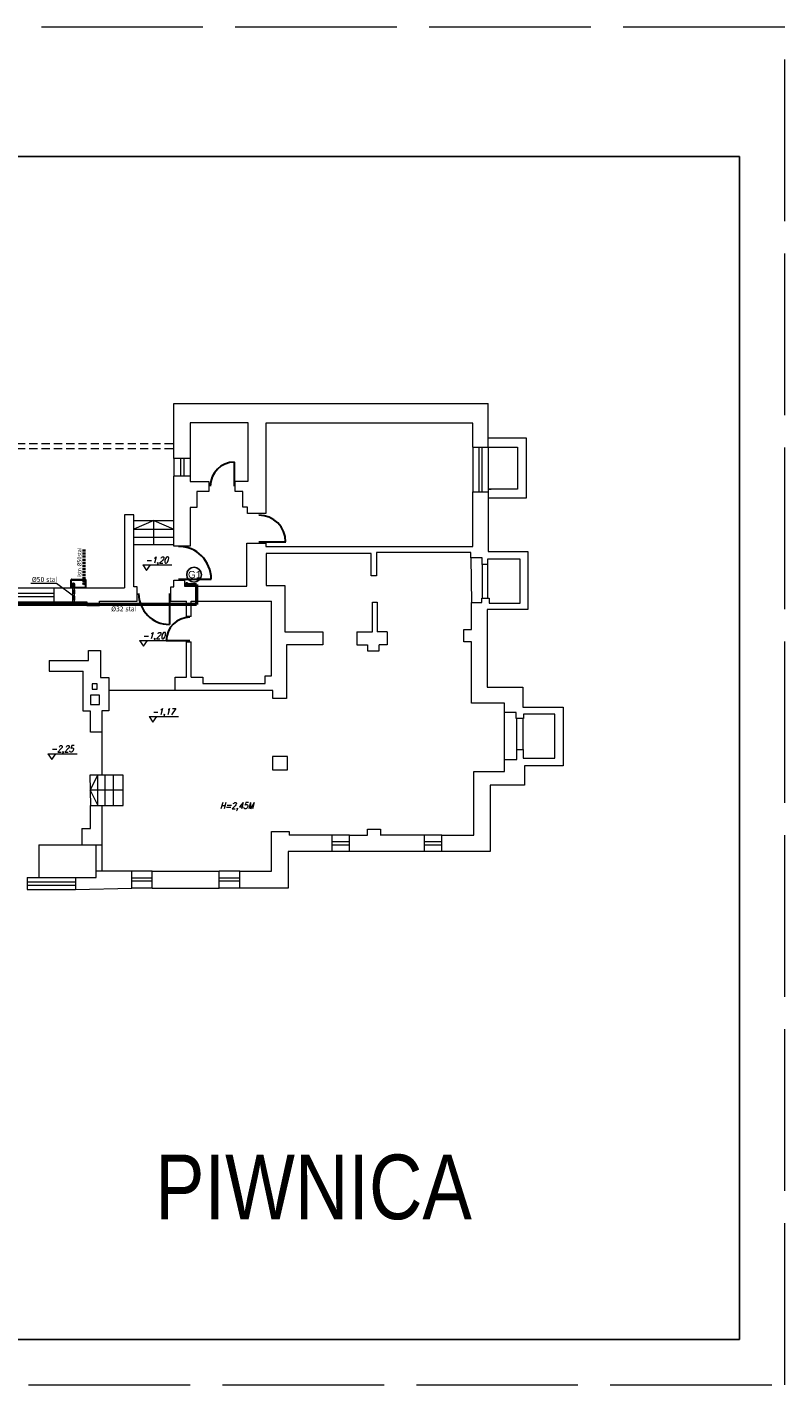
# Model space of a CAD drawing. Extents: x 34439 to 126910, y -74890 to 17912.
# Tile 6 of 144: x 47177 to 49521, y -28011 to -23811. Entities that reach past the tile are written whole.
import ezdxf
from ezdxf.enums import TextEntityAlignment as Align

# ---------------------------------------------------------------- set-up
doc = ezdxf.new("R2010")
doc.units = 0
doc.header["$MEASUREMENT"] = 0
doc.linetypes.add('DASHED', pattern=[19.05, 12.7, -6.35])
doc.linetypes.add('Przekrojowa', pattern=[600, 500, -100])
for name, color, linetype, lineweight in [('_konstrukcja', 96, 'Continuous', 20), ('_stolarka', 82, 'Continuous', 30), ('A-ARM', 1, 'Continuous', 15), ('inst-gaz-rury', 50, 'Continuous', 50), ('inst. - C.O. - opis', 2, 'Continuous', 9), ('urzadzenia', 6, 'Continuous', 15), ('WYMIARKI', 10, 'Continuous', 13)]:
    doc.layers.add(name, color=color, linetype=linetype, lineweight=lineweight)
doc.layers.add('symbole', color=7, linetype='Continuous')
doc.layers.add('urządzenia', color=140, linetype='Continuous')
doc.styles.add('Arial narrow', font='ARIALN.TTF')
doc.styles.add('GENERATED_STYLE_1', font='ARIAL.TTF')
doc.styles.add('ROMANS', font='SIMPLEX.SHX', dxfattribs={"width": 0.85, "oblique": 15, "height": 16})
doc.styles.get("Standard").update_dxf_attribs({"font": 'ARIALN.TTF'})

msp = doc.modelspace()

# ---------------------------------------------------------------- hatches: boundary and pattern name
at = {"layer": 'inst-gaz-rury', "linetype": 'Continuous'}
h = msp.add_hatch(color=256, dxfattribs=at)
h.paths.add_polyline_path([(47323.3, -25533.2, 0.414214), (47320.3, -25530.2), (47320.3, -25533.2)])
h.paths.add_polyline_path([(47320.3, -25533.2), (47320.3, -25530.2, 1), (47320.3, -25536.2, 0.414214), (47323.3, -25533.2)])
h = msp.add_hatch(color=256, dxfattribs=at)
h.paths.add_polyline_path([(47322.5, -25533.2, 0.414214), (47320.3, -25531), (47320.3, -25533.2)])
h.paths.add_polyline_path([(47320.3, -25533.2), (47320.3, -25531, 1), (47320.3, -25535.5, 0.414214), (47322.5, -25533.2)])
h = msp.add_hatch(color=256, dxfattribs=at)
h.paths.add_polyline_path([(47322.5, -25533.2, 0.414214), (47320.3, -25531), (47320.3, -25533.2)])
h.paths.add_polyline_path([(47320.3, -25533.2), (47320.3, -25531, 1), (47320.3, -25535.5, 0.414214), (47322.5, -25533.2)])
h = msp.add_hatch(color=256, dxfattribs=at)
h.paths.add_polyline_path([(47355.8, -25533.2, 0.414214), (47352.8, -25530.2), (47352.8, -25533.2)])
h.paths.add_polyline_path([(47352.8, -25533.2), (47352.8, -25530.2, 1), (47352.8, -25536.2, 0.414214), (47355.8, -25533.2)])
h = msp.add_hatch(color=256, dxfattribs=at)
h.paths.add_polyline_path([(47355, -25533.2, 0.414214), (47352.8, -25531), (47352.8, -25533.2)])
h.paths.add_polyline_path([(47352.8, -25533.2), (47352.8, -25531, 1), (47352.8, -25535.5, 0.414214), (47355, -25533.2)])
h = msp.add_hatch(color=256, dxfattribs=at)
h.paths.add_polyline_path([(47355, -25533.2, 0.414214), (47352.8, -25531), (47352.8, -25533.2)])
h.paths.add_polyline_path([(47352.8, -25533.2), (47352.8, -25531, 1), (47352.8, -25535.5, 0.414214), (47355, -25533.2)])
h = msp.add_hatch(color=256, dxfattribs=at)
h.paths.add_polyline_path([(47668.4, -25535.2, 0.420252), (47670.7, -25537.4), (47670.7, -25535.2)])
h.paths.add_polyline_path([(47672.9, -25535.2, 0.408201), (47670.7, -25532.9), (47670.7, -25535.2)])
h.paths.add_polyline_path([(47670.7, -25535.2), (47670.7, -25532.9, 0.417728), (47668.4, -25535.2)])
msp.add_hatch(color=256, dxfattribs=at).paths.add_polyline_path([(47670.7, -25535.2), (47670.7, -25537.4, 0.409454), (47672.9, -25535.2, 0.001073), (47672.9, -25535.2)])
h = msp.add_hatch(color=256, dxfattribs=at)
h.paths.add_polyline_path([(47323.3, -25597.6, 0.414214), (47320.3, -25594.6), (47320.3, -25597.6)])
h.paths.add_polyline_path([(47320.3, -25597.6), (47320.3, -25594.6, 1), (47320.3, -25600.6, 0.414214), (47323.3, -25597.6)])
h = msp.add_hatch(color=256, dxfattribs=at)
h.paths.add_polyline_path([(47322.5, -25597.6, 0.414214), (47320.3, -25595.3), (47320.3, -25597.6)])
h.paths.add_polyline_path([(47320.3, -25597.6), (47320.3, -25595.3, 1), (47320.3, -25599.8, 0.414214), (47322.5, -25597.6)])
h = msp.add_hatch(color=256, dxfattribs=at)
h.paths.add_polyline_path([(47322.5, -25597.6, 0.414214), (47320.3, -25595.3), (47320.3, -25597.6)])
h.paths.add_polyline_path([(47320.3, -25597.6), (47320.3, -25595.3, 1), (47320.3, -25599.8, 0.414214), (47322.5, -25597.6)])

# ---------------------------------------------------------------- linework, layer by layer
at = {"color": 62, "linetype": 'Przekrojowa', "lineweight": 18}
for p, q in [((49521.4, -23811.4), (43581.4, -23811.4)), ((49521.4, -28011.4), (49521.4, -23811.4)), ((43581.4, -28011.4), (49521.4, -28011.4)), ((43581.4, -28011.4), (49521.4, -28011.4))]:
    msp.add_line(p, q, dxfattribs=at)
at = {"linetype": 'Continuous'}
for p, q in [((49381.4, -24211.4), (43721.4, -24211.4)), ((49381.4, -27871.4), (49381.4, -24211.4)), ((43721.4, -27871.4), (49381.4, -27871.4)), ((43721.4, -27871.4), (49381.4, -27871.4))]:
    msp.add_line(p, q, dxfattribs=at)
at = {"layer": '_konstrukcja', "ltscale": 50}
for p, q in [((47631.6, -25145.9), (47631.6, -24975.6)), ((47631.6, -24975.6), (48603.2, -24975.6)), ((48603.2, -25111), (48603.2, -24975.6)), ((47861.1, -25035.6), (47681.5, -25035.6)), ((47681.5, -25035.6), (47681.5, -25145.9)), ((47861.1, -25215.8), (47861.1, -25035.6)), ((48555.7, -25036), (47916.1, -25036)), ((47916.1, -25036), (47916.1, -25316.2)), ((48555.7, -25111), (48555.7, -25036)), ((48555.7, -25111), (48603.2, -25111)), ((48555.7, -25111), (48555.7, -25249.2)), ((48574.4, -25111), (48574.4, -25249.2)), ((48584.4, -25111), (48584.4, -25249.2)), ((48722.5, -25083), (48603.2, -25083)), ((48603.2, -25111), (48603.2, -25249.2)), ((48603.2, -25111), (48694.3, -25111)), ((48694.3, -25111), (48694.3, -25240.9)), ((48722.5, -25267.2), (48722.5, -25083)), ((47681.5, -25145.9), (47631.6, -25145.9)), ((47631.6, -25145.9), (47631.6, -25200.6)), ((47651.6, -25145.9), (47651.6, -25200.6)), ((47661.6, -25145.9), (47661.6, -25200.6)), ((47681.5, -25145.9), (47681.5, -25200.6)), ((47630.7, -25416.8), (47630.7, -25200.6)), ((47681.5, -25200.6), (47631.6, -25200.6)), ((47681.5, -25200.6), (47681.5, -25217.3)), ((47681.5, -25217.3), (47739.7, -25217.3)), ((47739.7, -25217.3), (47739.7, -25247.9)), ((47821.4, -25247.6), (47821.4, -25215.8)), ((47821.4, -25215.8), (47861.1, -25215.8)), ((48694.3, -25240.9), (48603.2, -25240.9)), ((48603.2, -25240.9), (48612.6, -25240.9)), ((47739.7, -25247.9), (47701.9, -25247.9)), ((47701.9, -25247.9), (47701.9, -25297.4)), ((47844.9, -25247.6), (47821.4, -25247.6)), ((47844.9, -25296.6), (47844.9, -25247.6)), ((48555.7, -25418.3), (48555.7, -25249.2)), ((48555.7, -25249.2), (48603.2, -25249.2)), ((48603.2, -25249.2), (48603.2, -25433.9)), ((48603.2, -25267.2), (48722.5, -25267.2)), ((47507.1, -25319.7), (47478.6, -25319.7)), ((47478.6, -25319.7), (47478.6, -25545.5)), ((47507.1, -25542.5), (47507.1, -25319.7)), ((47701.9, -25297.4), (47681.3, -25297.4)), ((47681.3, -25297.4), (47681.3, -25416.8)), ((47859.3, -25296.6), (47844.9, -25296.6)), ((47859.3, -25316.2), (47859.3, -25296.6)), ((47916.1, -25316.2), (47859.3, -25316.2)), ((47507.1, -25337.9), (47630.7, -25337.9)), ((47568.9, -25337.9), (47507.1, -25364.7)), ((47507.1, -25364.7), (47630.7, -25364.7)), ((47568.9, -25412.2), (47568.9, -25337.9)), ((47568.9, -25337.9), (47630.7, -25364.7)), ((47507.1, -25389.2), (47630.7, -25389.2)), ((47857.1, -25540.8), (47857.1, -25407.7)), ((47857.1, -25407.7), (47915.6, -25407.7)), ((47915.6, -25407.7), (47915.6, -25418.3)), ((47507.1, -25412.2), (47630.7, -25412.2)), ((47681.3, -25416.8), (47630.7, -25416.8)), ((47915.6, -25418.3), (48555.7, -25418.3)), ((48242.1, -25439.3), (47917, -25439.3)), ((47917, -25439.3), (47917, -25538.3)), ((48242.1, -25508.8), (48242.1, -25439.3)), ((48549.5, -25436.3), (48257.7, -25436.3)), ((48257.7, -25436.3), (48257.7, -25508.8)), ((48549.5, -25452.6), (48549.5, -25436.3)), ((48603.2, -25433.9), (48726.4, -25433.9)), ((48726.4, -25433.9), (48726.4, -25613.4)), ((48585, -25452.6), (48549.5, -25452.6)), ((48549.5, -25452.6), (48552.5, -25591.5)), ((48585, -25474), (48585, -25452.6)), ((48602, -25474), (48585, -25474)), ((48585, -25474), (48585, -25577.5)), ((48702.5, -25457), (48602, -25457)), ((48602, -25457), (48602, -25474)), ((48602, -25474), (48602, -25577.5)), ((48702.5, -25593.7), (48702.5, -25457)), ((47630.8, -25542.5), (47630.8, -25522.3)), ((47630.8, -25522.3), (47664.5, -25522.3)), ((47664.5, -25522.3), (47664.5, -25540.8)), ((48257.7, -25508.8), (48242.1, -25508.8)), ((47141.4, -25545.5), (47259.6, -25545.5)), ((47141.4, -25562.3), (47259.6, -25562.3)), ((47141.4, -25572.3), (47259.6, -25572.3)), ((47259.6, -25545.5), (47259.6, -25589.1)), ((47259.6, -25545.5), (47478.6, -25545.5)), ((47517.7, -25542.5), (47507.1, -25542.5)), ((47517.7, -25586.8), (47517.7, -25542.5)), ((47622.1, -25586.8), (47622.1, -25542.5)), ((47622.1, -25542.5), (47630.8, -25542.5)), ((47664.5, -25540.8), (47857.1, -25540.8)), ((47917, -25538.3), (47974.7, -25538.3)), ((47974.7, -25538.3), (47974.7, -25681.7)), ((48584.3, -25591.5), (48584.3, -25577.5)), ((48584.3, -25577.5), (48606.4, -25577.5)), ((48606.4, -25577.5), (48606.4, -25593.7)), ((47141.4, -25589.1), (47259.6, -25589.1)), ((47259.6, -25589.1), (47362.1, -25589.1)), ((47362.1, -25589.1), (47362.1, -25600.6)), ((47362.1, -25600.6), (47401.3, -25600.6)), ((47401.3, -25600.6), (47401.3, -25586.8)), ((47401.3, -25586.8), (47517.7, -25586.8)), ((47622.1, -25586.8), (47670.5, -25586.8)), ((47670.5, -25634.3), (47670.5, -25586.8)), ((47685.2, -25634.3), (47685.2, -25586.8)), ((47685.2, -25586.8), (47932.9, -25586.8)), ((47932.9, -25817.8), (47932.9, -25586.8)), ((48245.9, -25681.7), (48245.9, -25590)), ((48245.9, -25590), (48260.5, -25590)), ((48260.5, -25590), (48260.5, -25682.3)), ((48552.5, -25675), (48552.5, -25591.5)), ((48552.5, -25591.5), (48584.3, -25591.5)), ((48726.4, -25613.4), (48600.8, -25613.4)), ((48600.8, -25613.4), (48600.8, -25853.3)), ((48606.4, -25593.7), (48702.5, -25593.7)), ((47685.2, -25634.3), (47670.5, -25634.3)), ((47974.7, -25681.7), (48092.3, -25681.7)), ((48092.3, -25681.7), (48092.3, -25722.3)), ((48197.2, -25681.7), (48197.2, -25722.3)), ((48197.2, -25681.7), (48245.9, -25681.7)), ((48291.1, -25681.7), (48260.5, -25681.7)), ((48260.5, -25682.3), (48260.5, -25682.3)), ((48291.1, -25681.7), (48291.1, -25722.3)), ((48528.8, -25713.4), (48528.8, -25675)), ((48528.8, -25675), (48552.5, -25675)), ((47367.4, -25770.5), (47367.4, -25739.7)), ((47367.4, -25739.7), (47404.3, -25739.7)), ((47404.3, -25739.7), (47404.3, -25823.3)), ((47670.5, -25822.3), (47670.5, -25712.6)), ((47670.5, -25712.6), (47685.2, -25712.6)), ((47685.2, -25822.3), (47685.2, -25712.6)), ((48092.3, -25722.3), (47979.3, -25722.3)), ((47979.3, -25722.3), (47979.3, -25888.6)), ((48197.2, -25722.3), (48230.1, -25722.3)), ((48230.1, -25722.3), (48230.1, -25740.5)), ((48230.1, -25740.5), (48266.5, -25740.5)), ((48266.5, -25740.5), (48266.5, -25722.3)), ((48291.1, -25722.3), (48266.5, -25722.3)), ((48552.3, -25713.4), (48528.8, -25713.4)), ((48552.3, -25903.1), (48552.3, -25713.4)), ((47245.6, -25770.5), (47245.6, -25803.8)), ((47245.6, -25770.5), (47367.4, -25770.5)), ((47245.6, -25803.8), (47351.2, -25803.8)), ((47351.2, -25927), (47351.2, -25803.8)), ((47404.3, -25823.3), (47430.6, -25823.3)), ((47430.6, -25823.3), (47430.6, -25926.3)), ((47635, -25863.7), (47635, -25822.3)), ((47635, -25822.3), (47670.5, -25822.3)), ((47685.2, -25822.3), (47721, -25822.3)), ((47721, -25822.3), (47721, -25841.4)), ((47913.6, -25841.4), (47913.6, -25817.8)), ((47913.6, -25817.8), (47932.9, -25817.8)), ((47635, -25863.7), (47430.6, -25863.7)), ((47937.7, -25863.7), (47635, -25863.7)), ((47721, -25841.4), (47913.6, -25841.4)), ((47937.7, -25888.6), (47937.7, -25863.7)), ((48600.8, -25853.3), (48710.6, -25853.3)), ((48710.6, -25853.3), (48710.6, -25914.8)), ((47979.3, -25888.6), (47937.7, -25888.6)), ((48654.3, -25903.1), (48552.3, -25903.1)), ((48654.3, -25931.1), (48654.3, -25903.1)), ((47373.4, -25927), (47351.2, -25927)), ((47373.4, -25992.8), (47373.4, -25927)), ((47430.6, -25926.3), (47408.1, -25926.3)), ((47408.1, -25926.3), (47408.1, -25992.8)), ((48689.8, -25931.1), (48654.3, -25931.1)), ((48654.3, -26077.4), (48654.3, -25931.1)), ((48689.8, -25950.4), (48689.8, -25931.1)), ((48712.7, -25950.4), (48689.8, -25950.4)), ((48692, -26046.4), (48692, -25950.4)), ((48710.6, -25914.8), (48835.9, -25914.8)), ((48711.9, -26046.4), (48711.9, -25950.4)), ((48810.2, -25936.3), (48712.7, -25936.3)), ((48712.7, -25936.3), (48712.7, -25950.4)), ((48810.2, -26073), (48810.2, -25936.3)), ((48835.9, -25914.8), (48835.9, -26096.8)), ((47408.1, -25992.8), (47373.4, -25992.8)), ((47408.1, -25992.8), (47408.1, -26125.1)), ((48654.3, -26114.4), (48654.3, -26077.4)), ((48654.3, -26077.4), (48692, -26077.4)), ((48692, -26077.4), (48692, -26046.4)), ((48692, -26046.4), (48711.9, -26046.4)), ((48711.9, -26046.4), (48711.9, -26073)), ((48711.9, -26073), (48810.2, -26073)), ((48558.8, -26311.3), (48558.8, -26114.4)), ((48558.8, -26114.4), (48654.3, -26114.4)), ((48835.9, -26096.8), (48716.5, -26096.8)), ((48716.5, -26096.8), (48716.5, -26155.9)), ((47474.1, -26125.1), (47371.7, -26125.1)), ((47371.7, -26125.1), (47373.7, -26219.5)), ((47372.7, -26172.3), (47395.9, -26125.1)), ((47395.9, -26219.5), (47395.9, -26125.1)), ((47419, -26219.5), (47419, -26125.1)), ((47444.7, -26219.5), (47444.7, -26125.1)), ((47474.1, -26219.5), (47474.1, -26125.1)), ((48716.5, -26155.9), (48610.1, -26155.9)), ((48610.1, -26155.9), (48610.1, -26361.6)), ((47474.1, -26172.3), (47372.7, -26172.3)), ((47372.7, -26172.3), (47395.9, -26219.5)), ((47373.7, -26290.7), (47373.7, -26219.5)), ((47373.7, -26219.5), (47408.2, -26219.5)), ((47373.7, -26219.5), (47382.3, -26219.5)), ((47408.2, -26219.5), (47408.2, -26340.9)), ((47408.2, -26219.5), (47474.1, -26219.5)), ((47346.2, -26290.7), (47346.2, -26340.9)), ((47346.2, -26290.7), (47373.7, -26290.7)), ((47933.5, -26422.2), (47933.5, -26299.7)), ((47933.5, -26299.7), (47988.4, -26299.7)), ((47988.4, -26299.7), (47988.4, -26311.3)), ((48121.5, -26311.3), (47988.4, -26311.3)), ((48121.5, -26361.6), (48121.5, -26311.3)), ((48174.6, -26311.3), (48121.5, -26311.3)), ((48174.6, -26331.5), (48121.5, -26331.5)), ((48174.6, -26361.6), (48174.6, -26311.3)), ((48174.6, -26311.3), (48230, -26311.3)), ((48230, -26311.3), (48230, -26292.3)), ((48230, -26292.3), (48270.6, -26292.3)), ((48270.6, -26292.3), (48270.6, -26311.7)), ((48406.7, -26311.3), (48270.6, -26311.3)), ((48406.7, -26361.6), (48406.7, -26311.3)), ((48459.8, -26311.3), (48406.7, -26311.3)), ((48459.8, -26331.5), (48406.7, -26331.5)), ((48459.8, -26361.6), (48459.8, -26311.3)), ((48459.8, -26311.3), (48558.8, -26311.3)), ((47213.8, -26340.9), (47213.8, -26442.1)), ((47213.8, -26340.9), (47346.2, -26340.9)), ((47346.2, -26340.9), (47408.2, -26340.9)), ((47390.2, -26340.9), (47390.2, -26422.2)), ((47408.2, -26340.9), (47408.2, -26422.2)), ((48121.5, -26361.6), (47984.8, -26361.6)), ((47984.8, -26361.6), (47984.8, -26475.4)), ((48174.6, -26341.5), (48121.5, -26341.5)), ((48174.6, -26361.6), (48121.5, -26361.6)), ((48406.7, -26361.6), (48174.6, -26361.6)), ((48459.8, -26341.5), (48406.7, -26341.5)), ((48459.8, -26361.6), (48406.7, -26361.6)), ((48610.1, -26361.6), (48459.8, -26361.6)), ((47177.6, -26442.1), (47177.6, -26479)), ((47177.6, -26442.1), (47326.8, -26442.1)), ((47177.6, -26455.5), (47326.8, -26455.5)), ((47326.8, -26442.1), (47326.8, -26479)), ((47326.8, -26442.1), (47390.9, -26442.1)), ((47390.9, -26442.1), (47390.9, -26422.2)), ((47501, -26422.2), (47390.9, -26422.2)), ((47501, -26475.4), (47501, -26422.2)), ((47564.6, -26422.2), (47501, -26422.2)), ((47564.6, -26443.8), (47501, -26443.8)), ((47564.6, -26453.8), (47501, -26453.8)), ((47564.6, -26475.4), (47564.6, -26422.2)), ((47564.6, -26422.2), (47771.7, -26422.2)), ((47771.7, -26475.4), (47771.7, -26422.2)), ((47835.2, -26422.2), (47771.7, -26422.2)), ((47835.2, -26443.8), (47771.7, -26443.8)), ((47835.2, -26453.8), (47771.7, -26453.8)), ((47835.2, -26475.4), (47835.2, -26422.2)), ((47835.2, -26422.2), (47933.5, -26422.2)), ((47177.6, -26465.5), (47326.8, -26465.5)), ((47177.6, -26479), (47326.8, -26479)), ((47326.8, -26479), (47501, -26475.4)), ((47564.6, -26475.4), (47501, -26475.4)), ((47564.6, -26475.4), (47771.7, -26475.4)), ((47835.2, -26475.4), (47771.7, -26475.4)), ((47984.8, -26475.4), (47835.2, -26475.4))]:
    msp.add_line(p, q, dxfattribs=at)
at = {"layer": '_konstrukcja', "linetype": 'DASHED', "ltscale": 2}
for p, q in [((47031.3, -25099.7), (47631.6, -25099.7)), ((47031.3, -25114.7), (47631.6, -25114.7))]:
    msp.add_line(p, q, dxfattribs=at)
at = {"layer": '_konstrukcja', "ltscale": 50}
for points in [[(47378.1, -25859.3), (47394, -25859.3), (47394, -25843.1), (47378.1, -25843.1)], [(47373.8, -25906.9), (47401.2, -25906.9), (47401.2, -25877.5), (47373.8, -25877.5)], [(47936.3, -26108.5), (47982.9, -26108.5), (47982.9, -26067.9), (47936.3, -26067.9)]]:
    msp.add_lwpolyline(points, close=True, dxfattribs=at)
at = {"layer": '_stolarka', "linetype": 'ByBlock', "ltscale": 50}
for p, q in [((47818.5, -25231.7), (47818.5, -25157.1)), ((47894.3, -25403.8), (47977.2, -25403.8)), ((47645.5, -25518.9), (47746.7, -25518.9)), ((47617.7, -25563.8), (47617.7, -25659.2)), ((47681.1, -25710.1), (47607.7, -25710.1))]:
    msp.add_line(p, q, dxfattribs=at)
for centre, radius, start, end in [((47818.5, -25231.7), 74.6, 90, 180), ((47894.3, -25403.8), 82.8, 0, 90), ((47645.5, -25518.9), 101.3, 0, 90), ((47617.7, -25563.8), 95.4, 180, 270), ((47681.1, -25710.1), 73.4, 90, 180)]:
    msp.add_arc(centre, radius, start, end, dxfattribs=at)
at = {"layer": 'inst-gaz-rury', "linetype": 'DASHED', "ltscale": 0.5}
msp.add_line((47352.4, -25427.1), (47352.4, -25535.1), dxfattribs=at)
at = {"layer": 'inst-gaz-rury', "linetype": 'DASHED'}
msp.add_line((47320.3, -25533.2), (47320.3, -25597.6), dxfattribs=at)
at = {"layer": 'inst-gaz-rury', "ltscale": 50}
for p, q in [((47670.6, -25535.2), (47700.8, -25535.2)), ((47700.8, -25535.2), (47700.8, -25597.6)), ((47320.3, -25597.6), (46993.9, -25597.6)), ((47700.8, -25597.6), (47320.3, -25597.6))]:
    msp.add_line(p, q, dxfattribs=at)
at = {"layer": 'inst-gaz-rury', "linetype": 'Continuous', "lineweight": 20}
for centre, radius in [((47320.3, -25533.2), 3.01), ((47320.3, -25533.2), 2.25), ((47320.3, -25533.2), 2.25), ((47352.8, -25533.2), 3.01), ((47352.8, -25533.2), 2.25), ((47352.8, -25533.2), 2.25), ((47320.3, -25597.6), 3.01), ((47320.3, -25597.6), 2.25), ((47320.3, -25597.6), 2.25)]:
    msp.add_circle(centre, radius, dxfattribs=at)
at = {"layer": 'inst-gaz-rury', "linetype": 'Continuous'}
msp.add_circle((47670.6, -25535.2), 2.25, dxfattribs=at)
at = {"layer": 'symbole', "lineweight": 30}
for p, q in [((47313.8, -25520.8), (47358.8, -25520.8)), ((47313.8, -25544.8), (47313.8, -25520.8)), ((47315.8, -25519.8), (47356.9, -25519.8)), ((47358.8, -25544.8), (47358.8, -25520.8)), ((47313.8, -25544.8), (47358.8, -25544.8))]:
    msp.add_line(p, q, dxfattribs=at)
for centre, start, end in [((47315.8, -25520.8), 90, 180), ((47356.8, -25520.8), 0, 84.5106)]:
    msp.add_arc(centre, 1, start, end, dxfattribs=at)
at = {"layer": 'urzadzenia', "linetype": 'Continuous'}
for p, q in [((47317.3, -25546.5), (47317.3, -25589.1)), ((47323.3, -25546.5), (47323.3, -25589.1))]:
    msp.add_line(p, q, dxfattribs=at)
at = {"layer": 'urządzenia'}
msp.add_circle((47693.8, -25505.2), 22.8, dxfattribs=at)
at = {"layer": 'WYMIARKI'}
for p, q in [((47534.8, -25475), (47625.4, -25475)), ((47525.4, -25708.8), (47616, -25708.8)), ((47554.8, -25944.1), (47645.3, -25944.1)), ((47241.8, -26059.1), (47332.4, -26059.1))]:
    msp.add_line(p, q, dxfattribs=at)
at = {"layer": 'WYMIARKI', "ltscale": 50}
for p, q in [((47188.4, -25531.3), (47267.8, -25531.3)), ((47267.8, -25531.3), (47320.3, -25571))]:
    msp.add_line(p, q, dxfattribs=at)
at = {"layer": 'WYMIARKI'}
for points in [[(47534.8, -25475), (47546.7, -25492.4), (47558.7, -25475)], [(47525.4, -25708.8), (47537.3, -25726.2), (47549.3, -25708.8)], [(47554.8, -25944.1), (47566.7, -25961.6), (47578.6, -25944.1)], [(47241.8, -26059.1), (47253.8, -26076.5), (47265.7, -26059.1)]]:
    msp.add_lwpolyline(points, dxfattribs=at)

# ---------------------------------------------------------------- texts
at = {"layer": 'A-ARM', "lineweight": 25, "ltscale": 50, "style": 'Arial narrow'}
msp.add_text('PIWNICA', height=200, dxfattribs=at).set_placement((47573.2, -27499.1))
at = {"layer": 'inst. - C.O. - opis', "style": 'GENERATED_STYLE_1'}
msp.add_text('G1', height=22.5, dxfattribs=at).set_placement((47695.8, -25504.9), align=Align.MIDDLE)
at = {"layer": 'WYMIARKI', "insert": (47333.1, -25511.5), "char_height": 12, "width": 203, "attachment_point": 1, "rotation": 90}
msp.add_mtext('{\\fTahoma|b0|i0|c238|p8;istn.%%c50stal}', dxfattribs=at)
at = {"layer": 'WYMIARKI', "char_height": 15, "width": 203, "attachment_point": 1}
for s, insert in [('{\\fTahoma|b0|i0|c238|p8;%%c50 stal}', (47192.4, -25512.5)), ('{\\fTahoma|b0|i0|c238|p8;%%c32 stal}', (47437.6, -25603.5))]:
    msp.add_mtext(s, dxfattribs=dict(at, insert=insert))
at = {"layer": 'WYMIARKI', "style": 'ROMANS', "oblique": 15, "width": 0.85}
for tag, p in [('-1,20', (47543.9, -25469.8)), ('-1,20', (47534.5, -25703.6)), ('-1,17', (47563.8, -25938.9)), ('-2,25', (47250.9, -26053.9)), ('H=2,45M', (47774, -26229.7))]:
    msp.add_attdef(tag, p, '%%p0.00', height=20, dxfattribs=at)

doc.saveas('drawing.dxf')
